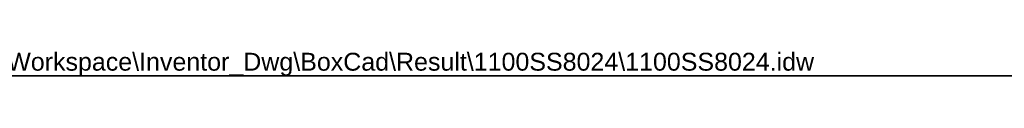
# Model space of a CAD drawing. Header units: inches. Extents: x 2 to 103, y 2 to 66.
# Tile 3 of 6: x 41.693 to 72.124, y 65.64 to 66.429. Entities that reach past the tile are written whole.
import ezdxf

# ---------------------------------------------------------------- set-up
doc = ezdxf.new("R2010")
doc.units = ezdxf.units.IN
doc.header["$LTSCALE"] = 6.141898
doc.header["$MEASUREMENT"] = 0
doc.layers.get('0').update_dxf_attribs({"lineweight": 25})
doc.layers.add('Sketch Geometry(ANSI)', color=7, linetype='Continuous', lineweight=25)
doc.layers.add('Symbols(ANSI)', color=7, linetype='Continuous', lineweight=25)
doc.styles.add('Current-ANSI', font='arial.ttf')

# ---------------------------------------------------------------- blocks, each defined once
blk = doc.blocks.new('Borders 2_EXM - B (Inch)')
at = {"layer": 'Sketch Geometry(ANSI)', "linetype": 'Continuous', "lineweight": 35}
blk.add_line((16.4375, 10.6915), (0.5625, 10.6915), dxfattribs=at)
at = {"layer": 'Symbols(ANSI)', "color": 7, "style": 'Current-ANSI'}
blk.add_attdef('FILENAME_AND_PATH_001', (6.2084, 10.718), '', height=0.09, dxfattribs=at)

msp = doc.modelspace()

# ---------------------------------------------------------------- block references
at = {"xscale": 6.141897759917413, "yscale": 6.141897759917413, "zscale": 6.141897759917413}
msp.add_blockref('Borders 2_EXM - B (Inch)', (0, 0), dxfattribs=at).add_auto_attribs({'FILENAME_AND_PATH_001': 'C:\\Vault_Workspace\\Inventor_Dwg\\BoxCad\\Result\\1100SS8024\\1100SS8024.idw'})

doc.saveas('drawing.dxf')
